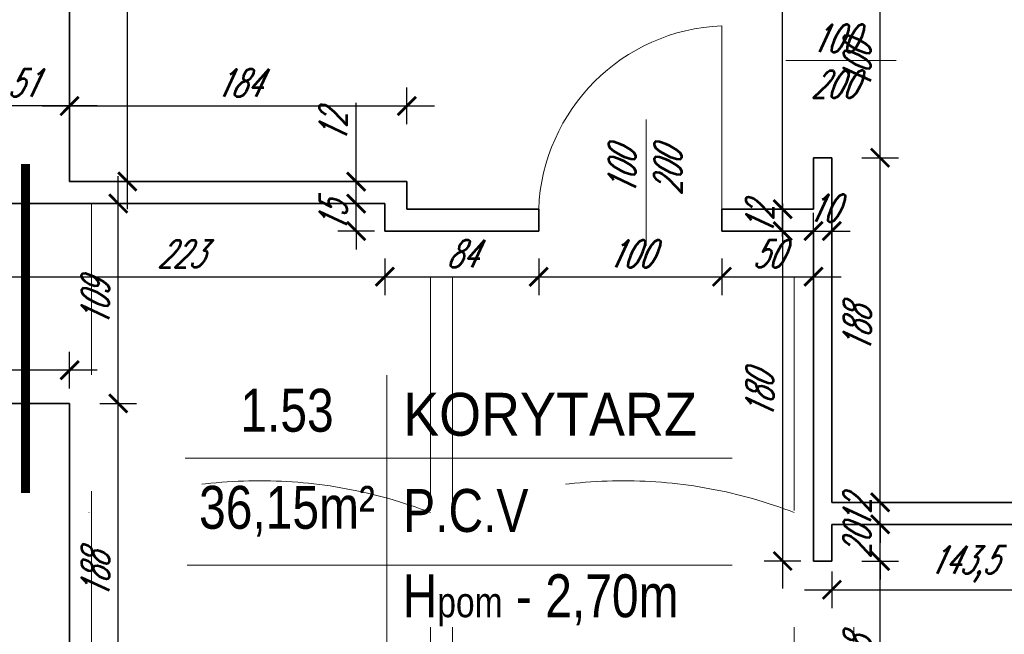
# Model space of a CAD drawing. Header units: millimetres. Extents: x 402 to 79005, y -7782 to 89952.
# Tile 170 of 256: x 24149 to 24686, y 31723 to 32058. Entities that reach past the tile are written whole.
import ezdxf

# ---------------------------------------------------------------- set-up
doc = ezdxf.new("R2010")
doc.units = ezdxf.units.MM
doc.header["$LTSCALE"] = 10
doc.linetypes.add('ACAD_ISO12W100', pattern=[21, 12, -3, 0, -3, 0, -3])
doc.linetypes.add('DASHED', pattern=[19.05, 12.7, -6.35])
doc.layers.get('0').update_dxf_attribs({"lineweight": 0})
doc.layers.get('Defpoints').update_dxf_attribs({"color": 253})
for name, color, linetype, lineweight in [('01 parter - ściany', 253, 'Continuous', 35), ('03_drzwi', 253, 'Continuous', 15), ('04-2_nad', 253, 'DASHED', 5), ('05-01_wymiary', 253, 'Continuous', 5), ('05-03_opis', 253, 'Continuous', 5), ('wymiar', 253, 'Continuous', 5)]:
    doc.layers.add(name, color=color, linetype=linetype, lineweight=lineweight)
doc.styles.add('ariel', font='ARIAL.TTF', dxfattribs={"width": 0.8})
doc.styles.add('ariel_wym', font='simplex.shx', dxfattribs={"width": 0.65, "oblique": 25})
doc.dimstyles.new('ariel 50 wnętrze', dxfattribs={"dimtxt": 15, "dimasz": 10, "dimexe": 10, "dimexo": 0, "dimgap": 5, "dimtad": 1, "dimdec": 1, "dimrnd": 0.5, "dimtxsty": 'ariel_wym', "dimblk": 'ARCHTICK', "dimcen": 2.5, "dimdle": 15, "dimazin": 0, "dimtfac": 1, "dimtdec": 1, "dimtix": 1, "dimtmove": 0, "dimatfit": 3, "dimldrblk": 'DOT', "dimfxl": 0, "dimarcsym": 0})

# ---------------------------------------------------------------- blocks, each defined once
blk = doc.blocks.new('_ArchTick')
at = {"color": 0, "linetype": 'ByBlock', "const_width": 0.15}
blk.add_lwpolyline([(-0.5, -0.5), (0.5, 0.5)], dxfattribs=at)
blk = doc.blocks.new('*D1293')
at = {"layer": '05-01_wymiary', "color": 0, "lineweight": -2}
for p, q in [((24094.68, 31795.5), (24094.68, 31863.5)), ((24104.68, 31848.5), (24084.68, 31848.5)), ((24104.68, 31810.5), (24084.68, 31810.5))]:
    blk.add_line(p, q, dxfattribs=at)
at = {"layer": 'Defpoints', "color": 0}
for p in [(24094.68, 31848.5), (24175.83, 31848.5), (24124.83, 31810.5)]:
    blk.add_point(p, dxfattribs=at)
at = {"layer": '05-01_wymiary', "color": 0, "lineweight": -2, "xscale": 10, "yscale": 10, "zscale": 10}
for p, rotation in [((24094.68, 31848.5), 90), ((24094.68, 31810.5), 270)]:
    blk.add_blockref('_ArchTick', p, dxfattribs=dict(at, rotation=rotation))
at = {"layer": '05-01_wymiary', "color": 0, "insert": (24082.18, 31829.5), "char_height": 15, "attachment_point": 5, "rotation": 90, "style": 'ariel_wym'}
blk.add_mtext('38', dxfattribs=at)
blk = doc.blocks.new('_Dot')
at = {"color": 0, "linetype": 'ByBlock', "lineweight": -2}
blk.add_line((-0.5, 0), (-1, 0), dxfattribs=at)
at = {"color": 0, "linetype": 'ByBlock', "const_width": 0.5}
blk.add_lwpolyline([(-0.25, 0, 1), (0.25, 0, 1)], format="xyb", close=True, dxfattribs=at)
blk = doc.blocks.new('*D1297')
at = {"layer": '05-01_wymiary', "color": 0, "lineweight": -2}
for p, q in [((24202.39, 31645.5), (24202.39, 31863.5)), ((24192.39, 31848.5), (24212.39, 31848.5)), ((24192.39, 31660.5), (24212.39, 31660.5))]:
    blk.add_line(p, q, dxfattribs=at)
at = {"layer": 'Defpoints', "color": 0}
for p in [(24175.83, 31848.5), (24202.39, 31848.5), (24175.83, 31660.5)]:
    blk.add_point(p, dxfattribs=at)
at = {"layer": '05-01_wymiary', "color": 0, "lineweight": -2, "xscale": 10, "yscale": 10, "zscale": 10}
for p, rotation in [((24202.39, 31848.5), 90), ((24202.39, 31660.5), 270)]:
    blk.add_blockref('_ArchTick', p, dxfattribs=dict(at, rotation=rotation))
at = {"layer": '05-01_wymiary', "color": 0, "insert": (24189.89, 31754.5), "char_height": 15, "attachment_point": 5, "rotation": 90, "style": 'ariel_wym'}
blk.add_mtext('188', dxfattribs=at)
blk = doc.blocks.new('*D1298')
at = {"layer": '05-01_wymiary', "color": 0, "lineweight": -2}
for p, q in [((24202.39, 31833.5), (24202.39, 31972.5)), ((24192.39, 31957.5), (24212.39, 31957.5)), ((24192.39, 31848.5), (24212.39, 31848.5))]:
    blk.add_line(p, q, dxfattribs=at)
at = {"layer": 'Defpoints', "color": 0}
for p in [(24175.83, 31957.5), (24202.39, 31957.5), (24175.83, 31848.5)]:
    blk.add_point(p, dxfattribs=at)
at = {"layer": '05-01_wymiary', "color": 0, "lineweight": -2, "xscale": 10, "yscale": 10, "zscale": 10}
for p, rotation in [((24202.39, 31957.5), 90), ((24202.39, 31848.5), 270)]:
    blk.add_blockref('_ArchTick', p, dxfattribs=dict(at, rotation=rotation))
at = {"layer": '05-01_wymiary', "color": 0, "insert": (24189.89, 31903), "char_height": 15, "attachment_point": 5, "rotation": 90, "style": 'ariel_wym'}
blk.add_mtext('109', dxfattribs=at)
blk = doc.blocks.new('*D1302')
at = {"layer": '05-01_wymiary', "color": 0, "lineweight": -2}
for p, q in [((24618.17, 31639.5), (24618.17, 31777.5)), ((24608.17, 31762.5), (24628.17, 31762.5)), ((24608.17, 31654.5), (24628.17, 31654.5))]:
    blk.add_line(p, q, dxfattribs=at)
at = {"layer": 'Defpoints', "color": 0}
for p in [(24591.83, 31762.5), (24618.17, 31762.5), (24591.83, 31654.5)]:
    blk.add_point(p, dxfattribs=at)
at = {"layer": '05-01_wymiary', "color": 0, "lineweight": -2, "xscale": 10, "yscale": 10, "zscale": 10}
for p, rotation in [((24618.17, 31762.5), 90), ((24618.17, 31654.5), 270)]:
    blk.add_blockref('_ArchTick', p, dxfattribs=dict(at, rotation=rotation))
at = {"layer": '05-01_wymiary', "color": 0, "insert": (24605.67, 31708.5), "char_height": 15, "attachment_point": 5, "rotation": 90, "style": 'ariel_wym'}
blk.add_mtext('108', dxfattribs=at)
blk = doc.blocks.new('*D1303')
at = {"layer": '05-01_wymiary', "color": 0, "lineweight": -2}
for p, q in [((24618.17, 31782.5), (24618.17, 31792.5)), ((24608.17, 31782.5), (24628.17, 31782.5)), ((24618.17, 31762.5), (24618.17, 31782.5)), ((24608.17, 31762.5), (24628.17, 31762.5)), ((24618.17, 31762.5), (24618.17, 31752.5))]:
    blk.add_line(p, q, dxfattribs=at)
at = {"layer": 'Defpoints', "color": 0}
for p in [(24591.83, 31782.5), (24618.17, 31782.5), (24591.83, 31762.5)]:
    blk.add_point(p, dxfattribs=at)
at = {"layer": '05-01_wymiary', "color": 0, "lineweight": -2, "xscale": 10, "yscale": 10, "zscale": 10}
for p, rotation in [((24618.17, 31782.5), 270), ((24618.17, 31762.5), 90)]:
    blk.add_blockref('_ArchTick', p, dxfattribs=dict(at, rotation=rotation))
at = {"layer": '05-01_wymiary', "color": 0, "insert": (24605.67, 31772.5), "char_height": 15, "attachment_point": 5, "rotation": 90, "style": 'ariel_wym'}
blk.add_mtext('20', dxfattribs=at)
blk = doc.blocks.new('*D1304')
at = {"layer": '05-01_wymiary', "color": 0, "lineweight": -2}
for p, q in [((24618.17, 31794.5), (24618.17, 31804.5)), ((24608.17, 31794.5), (24628.17, 31794.5)), ((24618.17, 31782.5), (24618.17, 31794.5)), ((24608.17, 31782.5), (24628.17, 31782.5)), ((24618.17, 31782.5), (24618.17, 31772.5))]:
    blk.add_line(p, q, dxfattribs=at)
at = {"layer": 'Defpoints', "color": 0}
for p in [(24591.83, 31794.5), (24618.17, 31794.5), (24591.83, 31782.5)]:
    blk.add_point(p, dxfattribs=at)
at = {"layer": '05-01_wymiary', "color": 0, "lineweight": -2, "xscale": 10, "yscale": 10, "zscale": 10}
for p, rotation in [((24618.17, 31794.5), 270), ((24618.17, 31782.5), 90)]:
    blk.add_blockref('_ArchTick', p, dxfattribs=dict(at, rotation=rotation))
at = {"layer": '05-01_wymiary', "color": 0, "insert": (24605.67, 31788.5), "char_height": 15, "attachment_point": 5, "rotation": 90, "style": 'ariel_wym'}
blk.add_mtext('12', dxfattribs=at)
blk = doc.blocks.new('*D1305')
at = {"layer": '05-01_wymiary', "color": 0, "lineweight": -2}
for p, q in [((24618.17, 31779.5), (24618.17, 31997.5)), ((24608.17, 31982.5), (24628.17, 31982.5)), ((24608.17, 31794.5), (24628.17, 31794.5))]:
    blk.add_line(p, q, dxfattribs=at)
at = {"layer": 'Defpoints', "color": 0}
for p in [(24591.83, 31982.5), (24618.17, 31982.5), (24591.83, 31794.5)]:
    blk.add_point(p, dxfattribs=at)
at = {"layer": '05-01_wymiary', "color": 0, "lineweight": -2, "xscale": 10, "yscale": 10, "zscale": 10}
for p, rotation in [((24618.17, 31982.5), 90), ((24618.17, 31794.5), 270)]:
    blk.add_blockref('_ArchTick', p, dxfattribs=dict(at, rotation=rotation))
at = {"layer": '05-01_wymiary', "color": 0, "insert": (24605.67, 31888.5), "char_height": 15, "attachment_point": 5, "rotation": 90, "style": 'ariel_wym'}
blk.add_mtext('188', dxfattribs=at)
blk = doc.blocks.new('*D1306')
at = {"layer": '05-01_wymiary', "color": 0, "lineweight": -2}
for p, q in [((24618.17, 31967.5), (24618.17, 32097.5)), ((24608.17, 32082.5), (24628.17, 32082.5)), ((24608.17, 31982.5), (24628.17, 31982.5))]:
    blk.add_line(p, q, dxfattribs=at)
at = {"layer": 'Defpoints', "color": 0}
for p in [(24591.83, 32082.5), (24618.17, 32082.5), (24591.83, 31982.5)]:
    blk.add_point(p, dxfattribs=at)
at = {"layer": '05-01_wymiary', "color": 0, "lineweight": -2, "xscale": 10, "yscale": 10, "zscale": 10}
for p, rotation in [((24618.17, 32082.5), 90), ((24618.17, 31982.5), 270)]:
    blk.add_blockref('_ArchTick', p, dxfattribs=dict(at, rotation=rotation))
at = {"layer": '05-01_wymiary', "color": 0, "insert": (24605.67, 32032.5), "char_height": 15, "attachment_point": 5, "rotation": 90, "style": 'ariel_wym'}
blk.add_mtext('100', dxfattribs=at)
blk = doc.blocks.new('*D1308')
at = {"layer": '05-01_wymiary', "color": 0, "lineweight": -2}
for p, q in [((24591.83, 31756.8), (24591.83, 31736.8)), ((24735.13, 31756.8), (24735.13, 31736.8)), ((24576.83, 31746.8), (24750.13, 31746.8))]:
    blk.add_line(p, q, dxfattribs=at)
at = {"layer": 'Defpoints', "color": 0}
for p in [(24591.83, 31782.5), (24735.13, 31782.5), (24735.13, 31746.8)]:
    blk.add_point(p, dxfattribs=at)
at = {"layer": '05-01_wymiary', "color": 0, "lineweight": -2, "xscale": 10, "yscale": 10, "zscale": 10, "rotation": 180}
blk.add_blockref('_ArchTick', (24591.83, 31746.8), dxfattribs=at)
at = {"layer": '05-01_wymiary', "color": 0, "lineweight": -2, "xscale": 10, "yscale": 10, "zscale": 10}
blk.add_blockref('_ArchTick', (24735.13, 31746.8), dxfattribs=at)
at = {"layer": '05-01_wymiary', "color": 0, "insert": (24663.48, 31760.73), "char_height": 15, "attachment_point": 5, "style": 'ariel_wym'}
blk.add_mtext('143,5', dxfattribs=at)
blk = doc.blocks.new('*D1339')
at = {"layer": '05-01_wymiary', "color": 0, "lineweight": -2}
for p, q in [((24124.83, 31927.58), (24124.83, 31907.58)), ((24347.83, 31927.58), (24347.83, 31907.58)), ((24109.83, 31917.58), (24362.83, 31917.58))]:
    blk.add_line(p, q, dxfattribs=at)
at = {"layer": 'Defpoints', "color": 0}
for p in [(24124.83, 31957.5), (24347.83, 31957.5), (24347.83, 31917.58)]:
    blk.add_point(p, dxfattribs=at)
at = {"layer": '05-01_wymiary', "color": 0, "lineweight": -2, "xscale": 10, "yscale": 10, "zscale": 10, "rotation": 180}
blk.add_blockref('_ArchTick', (24124.83, 31917.58), dxfattribs=at)
at = {"layer": '05-01_wymiary', "color": 0, "lineweight": -2, "xscale": 10, "yscale": 10, "zscale": 10}
blk.add_blockref('_ArchTick', (24347.83, 31917.58), dxfattribs=at)
at = {"layer": '05-01_wymiary', "color": 0, "insert": (24236.33, 31930.08), "char_height": 15, "attachment_point": 5, "style": 'ariel_wym'}
blk.add_mtext('223', dxfattribs=at)
blk = doc.blocks.new('*D1340')
at = {"layer": '05-01_wymiary', "color": 0, "lineweight": -2}
for p, q in [((24347.83, 31927.58), (24347.83, 31907.58)), ((24431.83, 31927.58), (24431.83, 31907.58)), ((24332.83, 31917.58), (24446.83, 31917.58))]:
    blk.add_line(p, q, dxfattribs=at)
at = {"layer": 'Defpoints', "color": 0}
for p in [(24347.83, 31957.5), (24431.83, 31942.5), (24431.83, 31917.58)]:
    blk.add_point(p, dxfattribs=at)
at = {"layer": '05-01_wymiary', "color": 0, "lineweight": -2, "xscale": 10, "yscale": 10, "zscale": 10, "rotation": 180}
blk.add_blockref('_ArchTick', (24347.83, 31917.58), dxfattribs=at)
at = {"layer": '05-01_wymiary', "color": 0, "lineweight": -2, "xscale": 10, "yscale": 10, "zscale": 10}
blk.add_blockref('_ArchTick', (24431.83, 31917.58), dxfattribs=at)
at = {"layer": '05-01_wymiary', "color": 0, "insert": (24389.83, 31930.08), "char_height": 15, "attachment_point": 5, "style": 'ariel_wym'}
blk.add_mtext('84', dxfattribs=at)
blk = doc.blocks.new('*D1341')
at = {"layer": '05-01_wymiary', "color": 0, "lineweight": -2}
for p, q in [((24431.83, 31927.58), (24431.83, 31907.58)), ((24531.83, 31927.58), (24531.83, 31907.58)), ((24416.83, 31917.58), (24546.83, 31917.58))]:
    blk.add_line(p, q, dxfattribs=at)
at = {"layer": 'Defpoints', "color": 0}
for p in [(24431.83, 31942.5), (24531.83, 31942.5), (24531.83, 31917.58)]:
    blk.add_point(p, dxfattribs=at)
at = {"layer": '05-01_wymiary', "color": 0, "lineweight": -2, "xscale": 10, "yscale": 10, "zscale": 10, "rotation": 180}
blk.add_blockref('_ArchTick', (24431.83, 31917.58), dxfattribs=at)
at = {"layer": '05-01_wymiary', "color": 0, "lineweight": -2, "xscale": 10, "yscale": 10, "zscale": 10}
blk.add_blockref('_ArchTick', (24531.83, 31917.58), dxfattribs=at)
at = {"layer": '05-01_wymiary', "color": 0, "insert": (24481.83, 31930.08), "char_height": 15, "attachment_point": 5, "style": 'ariel_wym'}
blk.add_mtext('100', dxfattribs=at)
blk = doc.blocks.new('*D1342')
at = {"layer": '05-01_wymiary', "color": 0, "lineweight": -2}
for p, q in [((24531.83, 31927.58), (24531.83, 31907.58)), ((24581.83, 31927.58), (24581.83, 31907.58)), ((24516.83, 31917.58), (24596.83, 31917.58))]:
    blk.add_line(p, q, dxfattribs=at)
at = {"layer": 'Defpoints', "color": 0}
for p in [(24531.83, 31942.5), (24581.83, 31942.5), (24581.83, 31917.58)]:
    blk.add_point(p, dxfattribs=at)
at = {"layer": '05-01_wymiary', "color": 0, "lineweight": -2, "xscale": 10, "yscale": 10, "zscale": 10, "rotation": 180}
blk.add_blockref('_ArchTick', (24531.83, 31917.58), dxfattribs=at)
at = {"layer": '05-01_wymiary', "color": 0, "lineweight": -2, "xscale": 10, "yscale": 10, "zscale": 10}
blk.add_blockref('_ArchTick', (24581.83, 31917.58), dxfattribs=at)
at = {"layer": '05-01_wymiary', "color": 0, "insert": (24556.83, 31930.08), "char_height": 15, "attachment_point": 5, "style": 'ariel_wym'}
blk.add_mtext('50', dxfattribs=at)
blk = doc.blocks.new('*D1343')
at = {"layer": '05-01_wymiary', "color": 0, "lineweight": -2}
for p, q in [((24581.83, 31942.5), (24581.83, 31952.5)), ((24591.83, 31942.5), (24591.83, 31952.5)), ((24581.83, 31942.5), (24571.83, 31942.5)), ((24581.83, 31942.5), (24591.83, 31942.5)), ((24591.83, 31942.5), (24601.83, 31942.5))]:
    blk.add_line(p, q, dxfattribs=at)
at = {"layer": 'Defpoints', "color": 0}
for p in [(24581.83, 31942.5), (24591.83, 31942.5), (24591.83, 31942.5)]:
    blk.add_point(p, dxfattribs=at)
at = {"layer": '05-01_wymiary', "color": 0, "lineweight": -2, "xscale": 10, "yscale": 10, "zscale": 10}
blk.add_blockref('_ArchTick', (24581.83, 31942.5), dxfattribs=at)
at = {"layer": '05-01_wymiary', "color": 0, "lineweight": -2, "xscale": 10, "yscale": 10, "zscale": 10, "rotation": 180}
blk.add_blockref('_ArchTick', (24591.83, 31942.5), dxfattribs=at)
at = {"layer": '05-01_wymiary', "color": 0, "insert": (24586.83, 31955), "char_height": 15, "attachment_point": 5, "style": 'ariel_wym'}
blk.add_mtext('10', dxfattribs=at)
blk = doc.blocks.new('*D1344')
at = {"layer": '05-01_wymiary', "color": 0, "lineweight": -2}
for p, q in [((24564.98, 31957.5), (24564.98, 31747.5)), ((24574.98, 31942.5), (24554.98, 31942.5)), ((24574.98, 31762.5), (24554.98, 31762.5))]:
    blk.add_line(p, q, dxfattribs=at)
at = {"layer": 'Defpoints', "color": 0}
for p in [(24581.83, 31942.5), (24564.98, 31762.5), (24581.83, 31762.5)]:
    blk.add_point(p, dxfattribs=at)
at = {"layer": '05-01_wymiary', "color": 0, "lineweight": -2, "xscale": 10, "yscale": 10, "zscale": 10}
for p, rotation in [((24564.98, 31942.5), 90), ((24564.98, 31762.5), 270)]:
    blk.add_blockref('_ArchTick', p, dxfattribs=dict(at, rotation=rotation))
at = {"layer": '05-01_wymiary', "color": 0, "insert": (24552.48, 31852.5), "char_height": 15, "attachment_point": 5, "rotation": 90, "style": 'ariel_wym'}
blk.add_mtext('180', dxfattribs=at)
blk = doc.blocks.new('*D1345')
at = {"layer": '05-01_wymiary', "color": 0, "lineweight": -2}
for p, q in [((24564.98, 31954.5), (24564.98, 31964.5)), ((24574.98, 31954.5), (24554.98, 31954.5)), ((24564.98, 31942.5), (24564.98, 31954.5)), ((24574.98, 31942.5), (24554.98, 31942.5)), ((24564.98, 31942.5), (24564.98, 31932.5))]:
    blk.add_line(p, q, dxfattribs=at)
at = {"layer": 'Defpoints', "color": 0}
for p in [(24564.98, 31954.5), (24581.83, 31954.5), (24581.83, 31942.5)]:
    blk.add_point(p, dxfattribs=at)
at = {"layer": '05-01_wymiary', "color": 0, "lineweight": -2, "xscale": 10, "yscale": 10, "zscale": 10}
for p, rotation in [((24564.98, 31954.5), 270), ((24564.98, 31942.5), 90)]:
    blk.add_blockref('_ArchTick', p, dxfattribs=dict(at, rotation=rotation))
at = {"layer": '05-01_wymiary', "color": 0, "insert": (24552.48, 31948.5), "char_height": 15, "attachment_point": 5, "rotation": 90, "style": 'ariel_wym'}
blk.add_mtext('12', dxfattribs=at)
blk = doc.blocks.new('*D1346')
at = {"layer": '05-01_wymiary', "color": 0, "lineweight": -2}
for p, q in [((24564.98, 31939.5), (24564.98, 32359.5)), ((24574.98, 32344.5), (24554.98, 32344.5)), ((24574.98, 31954.5), (24554.98, 31954.5))]:
    blk.add_line(p, q, dxfattribs=at)
at = {"layer": 'Defpoints', "color": 0}
for p in [(24564.98, 32344.5), (24581.83, 32344.5), (24581.83, 31954.5)]:
    blk.add_point(p, dxfattribs=at)
at = {"layer": '05-01_wymiary', "color": 0, "lineweight": -2, "xscale": 10, "yscale": 10, "zscale": 10}
for p, rotation in [((24564.98, 32344.5), 90), ((24564.98, 31954.5), 270)]:
    blk.add_blockref('_ArchTick', p, dxfattribs=dict(at, rotation=rotation))
at = {"layer": '05-01_wymiary', "color": 0, "insert": (24552.48, 32149.5), "char_height": 15, "attachment_point": 5, "rotation": 90, "style": 'ariel_wym'}
blk.add_mtext('390', dxfattribs=at)
blk = doc.blocks.new('*D1351')
at = {"layer": '05-01_wymiary', "color": 0, "lineweight": -2}
for p, q in [((24124.83, 31972.5), (24124.83, 31982.5)), ((24134.83, 31972.5), (24114.83, 31972.5)), ((24124.83, 31972.5), (24124.83, 31957.5)), ((24134.83, 31957.5), (24114.83, 31957.5)), ((24124.83, 31957.5), (24124.83, 31947.5))]:
    blk.add_line(p, q, dxfattribs=at)
at = {"layer": 'Defpoints', "color": 0}
for p in [(24145.02, 31972.5), (24124.83, 31957.5), (24168.08, 31957.5)]:
    blk.add_point(p, dxfattribs=at)
at = {"layer": '05-01_wymiary', "color": 0, "lineweight": -2, "xscale": 10, "yscale": 10, "zscale": 10}
for p, rotation in [((24124.83, 31972.5), 270), ((24124.83, 31957.5), 90)]:
    blk.add_blockref('_ArchTick', p, dxfattribs=dict(at, rotation=rotation))
at = {"layer": '05-01_wymiary', "color": 0, "insert": (24112.33, 31965), "char_height": 15, "attachment_point": 5, "rotation": 90, "style": 'ariel_wym'}
blk.add_mtext('15', dxfattribs=at)
blk = doc.blocks.new('*D1353')
at = {"layer": '05-01_wymiary', "color": 0, "lineweight": -2}
for p, q in [((24332.21, 31957.5), (24332.21, 31967.5)), ((24342.21, 31957.5), (24322.21, 31957.5)), ((24332.21, 31942.5), (24332.21, 31957.5)), ((24342.21, 31942.5), (24322.21, 31942.5)), ((24332.21, 31942.5), (24332.21, 31932.5))]:
    blk.add_line(p, q, dxfattribs=at)
at = {"layer": 'Defpoints', "color": 0}
for p in [(24332.21, 31957.5), (24347.83, 31957.5), (24347.83, 31942.5)]:
    blk.add_point(p, dxfattribs=at)
at = {"layer": '05-01_wymiary', "color": 0, "lineweight": -2, "xscale": 10, "yscale": 10, "zscale": 10}
for p, rotation in [((24332.21, 31957.5), 270), ((24332.21, 31942.5), 90)]:
    blk.add_blockref('_ArchTick', p, dxfattribs=dict(at, rotation=rotation))
at = {"layer": '05-01_wymiary', "color": 0, "insert": (24319.71, 31950), "char_height": 15, "attachment_point": 5, "rotation": 90, "style": 'ariel_wym'}
blk.add_mtext('15', dxfattribs=at)
blk = doc.blocks.new('*D1354')
at = {"layer": '05-01_wymiary', "color": 0, "lineweight": -2}
for p, q in [((24332.21, 31969.5), (24332.21, 32012.52)), ((24332.21, 31942.5), (24332.21, 31984.5)), ((24342.21, 31969.5), (24322.21, 31969.5)), ((24342.21, 31957.5), (24322.21, 31957.5))]:
    blk.add_line(p, q, dxfattribs=at)
at = {"layer": 'Defpoints', "color": 0}
for p in [(24332.21, 31969.5), (24359.93, 31969.5), (24347.83, 31957.5)]:
    blk.add_point(p, dxfattribs=at)
at = {"layer": '05-01_wymiary', "color": 0, "lineweight": -2, "xscale": 10, "yscale": 10, "zscale": 10}
for p, rotation in [((24332.21, 31969.5), 90), ((24332.21, 31957.5), 270)]:
    blk.add_blockref('_ArchTick', p, dxfattribs=dict(at, rotation=rotation))
at = {"layer": '05-01_wymiary', "color": 0, "insert": (24319.71, 31999.02), "char_height": 15, "attachment_point": 5, "rotation": 90, "style": 'ariel_wym'}
blk.add_mtext('12', dxfattribs=at)
blk = doc.blocks.new('*D1355')
at = {"layer": '05-01_wymiary', "color": 0, "lineweight": -2}
for p, q in [((24175.83, 32000.74), (24175.83, 32020.74)), ((24359.93, 32000.74), (24359.93, 32020.74)), ((24160.83, 32010.74), (24374.93, 32010.74))]:
    blk.add_line(p, q, dxfattribs=at)
at = {"layer": 'Defpoints', "color": 0}
for p in [(24359.93, 32010.74), (24175.83, 31969.5), (24359.93, 31969.5)]:
    blk.add_point(p, dxfattribs=at)
at = {"layer": '05-01_wymiary', "color": 0, "lineweight": -2, "xscale": 10, "yscale": 10, "zscale": 10, "rotation": 180}
blk.add_blockref('_ArchTick', (24175.83, 32010.74), dxfattribs=at)
at = {"layer": '05-01_wymiary', "color": 0, "lineweight": -2, "xscale": 10, "yscale": 10, "zscale": 10}
blk.add_blockref('_ArchTick', (24359.93, 32010.74), dxfattribs=at)
at = {"layer": '05-01_wymiary', "color": 0, "insert": (24267.88, 32023.24), "char_height": 15, "attachment_point": 5, "style": 'ariel_wym'}
blk.add_mtext('184', dxfattribs=at)
blk = doc.blocks.new('*D1356')
at = {"layer": '05-01_wymiary', "color": 0, "lineweight": -2}
for p, q in [((24207.37, 31954.5), (24207.37, 32359.5)), ((24197.37, 32344.5), (24217.37, 32344.5)), ((24197.37, 31969.5), (24217.37, 31969.5))]:
    blk.add_line(p, q, dxfattribs=at)
at = {"layer": 'Defpoints', "color": 0}
for p in [(24175.83, 32344.5), (24207.37, 32344.5), (24175.83, 31969.5)]:
    blk.add_point(p, dxfattribs=at)
at = {"layer": '05-01_wymiary', "color": 0, "lineweight": -2, "xscale": 10, "yscale": 10, "zscale": 10}
for p, rotation in [((24207.37, 32344.5), 90), ((24207.37, 31969.5), 270)]:
    blk.add_blockref('_ArchTick', p, dxfattribs=dict(at, rotation=rotation))
at = {"layer": '05-01_wymiary', "color": 0, "insert": (24194.87, 32157), "char_height": 15, "attachment_point": 5, "rotation": 90, "style": 'ariel_wym'}
blk.add_mtext('375', dxfattribs=at)
blk = doc.blocks.new('*D1358')
at = {"layer": '05-01_wymiary', "color": 0, "lineweight": -2}
for p, q in [((24124.83, 32000.74), (24124.83, 32020.74)), ((24175.83, 32000.74), (24175.83, 32020.74)), ((24190.83, 32010.74), (24109.83, 32010.74))]:
    blk.add_line(p, q, dxfattribs=at)
at = {"layer": 'Defpoints', "color": 0}
for p in [(24124.83, 32010.74), (24124.83, 31984.5), (24175.83, 31969.5)]:
    blk.add_point(p, dxfattribs=at)
at = {"layer": '05-01_wymiary', "color": 0, "lineweight": -2, "xscale": 10, "yscale": 10, "zscale": 10, "rotation": 180}
blk.add_blockref('_ArchTick', (24124.83, 32010.74), dxfattribs=at)
at = {"layer": '05-01_wymiary', "color": 0, "lineweight": -2, "xscale": 10, "yscale": 10, "zscale": 10}
blk.add_blockref('_ArchTick', (24175.83, 32010.74), dxfattribs=at)
at = {"layer": '05-01_wymiary', "color": 0, "insert": (24150.33, 32023.24), "char_height": 15, "attachment_point": 5, "style": 'ariel_wym'}
blk.add_mtext('51', dxfattribs=at)
blk = doc.blocks.new('*D1366')
at = {"layer": '05-01_wymiary', "color": 0, "lineweight": -2}
for p, q in [((23692.83, 31856.65), (23692.83, 31876.65)), ((24175.83, 31856.65), (24175.83, 31876.65)), ((24190.83, 31866.65), (23677.83, 31866.65))]:
    blk.add_line(p, q, dxfattribs=at)
at = {"layer": 'Defpoints', "color": 0}
for p in [(23692.83, 31866.65), (23692.83, 31848.5), (24175.83, 31848.5)]:
    blk.add_point(p, dxfattribs=at)
at = {"layer": '05-01_wymiary', "color": 0, "lineweight": -2, "xscale": 10, "yscale": 10, "zscale": 10, "rotation": 180}
blk.add_blockref('_ArchTick', (23692.83, 31866.65), dxfattribs=at)
at = {"layer": '05-01_wymiary', "color": 0, "lineweight": -2, "xscale": 10, "yscale": 10, "zscale": 10}
blk.add_blockref('_ArchTick', (24175.83, 31866.65), dxfattribs=at)
at = {"layer": '05-01_wymiary', "color": 0, "insert": (23934.33, 31879.15), "char_height": 15, "attachment_point": 5, "style": 'ariel_wym'}
blk.add_mtext('483', dxfattribs=at)

msp = doc.modelspace()

# ---------------------------------------------------------------- linework, layer by layer
at = {"layer": '01 parter - ściany'}
for p, q in [((24175.83, 32344.5), (24175.83, 31969.5)), ((24581.83, 31954.5), (24581.83, 31982.5)), ((24581.83, 31982.5), (24591.83, 31982.5)), ((24591.83, 31982.5), (24591.83, 31794.5)), ((24175.83, 31969.5), (24347.93, 31969.5)), ((24347.93, 31969.5), (24359.93, 31969.5)), ((24359.93, 31969.5), (24359.93, 31954.5)), ((24124.83, 31957.5), (24175.83, 31957.5)), ((24175.83, 31957.5), (24347.83, 31957.5)), ((24347.83, 31957.5), (24347.83, 31942.5)), ((24431.83, 31954.5), (24359.93, 31954.5)), ((24431.83, 31954.5), (24431.83, 31942.5)), ((24581.83, 31954.5), (24531.83, 31954.5)), ((24531.83, 31954.5), (24531.83, 31942.5)), ((24347.83, 31942.5), (24431.83, 31942.5)), ((24531.83, 31942.5), (24581.83, 31942.5)), ((24581.83, 31762.5), (24581.83, 31942.5)), ((24175.83, 31848.5), (23692.83, 31848.5)), ((24175.83, 31681), (24175.83, 31848.5)), ((24591.83, 31794.5), (24736.74, 31794.5)), ((24591.83, 31782.5), (24735.13, 31782.5)), ((24591.83, 31782.5), (24591.83, 31762.5)), ((24591.83, 31762.5), (24581.83, 31762.5))]:
    msp.add_line(p, q, dxfattribs=at)
at = {"layer": '03_drzwi'}
for p, q in [((24531.83, 32054.5), (24531.83, 31954.5)), ((24626.94, 32035.5), (24566.67, 32035.47)), ((24490.56, 32003.34), (24490.57, 31934.46))]:
    msp.add_line(p, q, dxfattribs=at)
msp.add_arc((24536.06, 31950.28), 104.31, 92.3204, 177.6796, dxfattribs=at)
at = {"layer": '04-2_nad'}
for p, q in [((24187.83, 31673.55), (24187.83, 31957.5)), ((24372.83, 31599.5), (24372.83, 31942.5)), ((24384.83, 31599.5), (24384.83, 31942.5)), ((24571.33, 31599.5), (24571.33, 31942.5)), ((24603.83, 31599.5), (24603.83, 31782.5))]:
    msp.add_line(p, q, dxfattribs=at)
for centre in [(24279.58, 31546.79), (24478.08, 31546.79)]:
    msp.add_arc(centre, 259.5, 68.9403, 111.0597, dxfattribs=at)
at = {"layer": '05-03_opis'}
for p, q in [((24348.94, 31863.81), (24348.94, 31715.7)), ((24238.9, 31818.52), (24537.48, 31818.52)), ((24240.02, 31760.16), (24537.48, 31760.16))]:
    msp.add_line(p, q, dxfattribs=at)
at = {"layer": '05-03_opis', "linetype": 'ACAD_ISO12W100', "ltscale": 5, "const_width": 5}
msp.add_lwpolyline([(24151.76, 31799.53), (24151.76, 31979.14)], dxfattribs=at)
at = {"layer": 'wymiar'}
msp.add_line((24591.83, 31762.5), (24581.83, 31762.5), dxfattribs=at)

# ---------------------------------------------------------------- texts
at = {"layer": '03_drzwi', "char_height": 15, "width": 160.5905, "attachment_point": 1, "style": 'ariel_wym'}
for insert, rotation in [((24580.48, 32055.13), 359.9915), ((24469.91, 31962.11), 90)]:
    msp.add_mtext('100\\P200', dxfattribs=dict(at, insert=insert, rotation=rotation))
at = {"layer": '05-03_opis', "char_height": 23.4234, "style": 'ariel'}
for s, insert, width, attachment_point in [('{\\fArial|b0|i0|c238|p34;1.53}', (24294.48, 31844.58), 108.9126, 5), ('\\W0.9;{\\fArial|b0|i0|c238|p34;KORYTARZ}', (24357.85, 31842.39), 356.6375, 4), ('{\\fArial|b0|i0|c238|p34;36,15m²}', (24294.48, 31789.61), 108.9126, 5), ('{\\fArial|b0|i0|c238|p34;P.C.V}', (24357.88, 31789.89), 322.789, 4), ('{\\fArial|b0|i0|c238|p34; H\\H0.7x;pom\\H1.429x; - 2,70m}', (24350.32, 31741.07), 322.789, 4)]:
    msp.add_mtext(s, dxfattribs=dict(at, insert=insert, width=width, attachment_point=attachment_point))

# ---------------------------------------------------------------- dimensions: what is measured, and where the dimension line sits
at = {"layer": '05-01_wymiary'}
for base, p1, p2, picture, middle in [((24207.37, 32344.5), (24175.83, 31969.5), (24175.83, 32344.5), '*D1356', (24194.87, 32157)), ((24332.21, 31957.5), (24347.83, 31942.5), (24347.83, 31957.5), '*D1353', (24319.71, 31950)), ((24564.98, 31762.5), (24581.83, 31942.5), (24581.83, 31762.5), '*D1344', (24552.48, 31852.5))]:
    dim = msp.add_linear_dim(base=base, p1=p1, p2=p2, angle=90, dimstyle='ariel 50 wnętrze', dxfattribs=at)
    dim.commit()
    dim.dimension.update_dxf_attribs({"geometry": picture, "text_midpoint": middle})
for base, p1, p2, picture, middle in [((24564.98, 32344.5), (24581.83, 31954.5), (24581.83, 32344.5), '*D1346', (24552.48, 32149.5)), ((24618.17, 32082.5), (24591.83, 31982.5), (24591.83, 32082.5), '*D1306', (24605.67, 32032.5)), ((24618.17, 31982.5), (24591.83, 31794.5), (24591.83, 31982.5), '*D1305', (24605.67, 31888.5)), ((24124.83, 31957.5), (24145.02, 31972.5), (24168.08, 31957.5), '*D1351', (24112.33, 31965)), ((24202.39, 31957.5), (24175.83, 31848.5), (24175.83, 31957.5), '*D1298', (24189.89, 31903)), ((24564.98, 31954.5), (24581.83, 31942.5), (24581.83, 31954.5), '*D1345', (24552.48, 31948.5)), ((24094.68, 31848.5), (24124.83, 31810.5), (24175.83, 31848.5), '*D1293', (24082.18, 31829.5)), ((24202.39, 31848.5), (24175.83, 31660.5), (24175.83, 31848.5), '*D1297', (24189.89, 31754.5)), ((24618.17, 31794.5), (24591.83, 31782.5), (24591.83, 31794.5), '*D1304', (24605.67, 31788.5)), ((24618.17, 31782.5), (24591.83, 31762.5), (24591.83, 31782.5), '*D1303', (24605.67, 31772.5)), ((24618.17, 31762.5), (24591.83, 31654.5), (24591.83, 31762.5), '*D1302', (24605.67, 31708.5))]:
    dim = msp.add_linear_dim(base=base, p1=p1, p2=p2, angle=90, dimstyle='ariel 50 wnętrze', override={"dimtmove": 1}, dxfattribs=at)
    dim.commit()
    dim.dimension.update_dxf_attribs({"geometry": picture, "text_midpoint": middle})
for base, p1, p2, picture, middle in [((24124.83, 32010.74), (24175.83, 31969.5), (24124.83, 31984.5), '*D1358', (24150.33, 32023.24)), ((24591.83, 31942.5), (24581.83, 31942.5), (24591.83, 31942.5), '*D1343', (24586.83, 31955)), ((24431.83, 31917.58), (24347.83, 31957.5), (24431.83, 31942.5), '*D1340', (24389.83, 31930.08)), ((24531.83, 31917.58), (24431.83, 31942.5), (24531.83, 31942.5), '*D1341', (24481.83, 31930.08)), ((24581.83, 31917.58), (24531.83, 31942.5), (24581.83, 31942.5), '*D1342', (24556.83, 31930.08))]:
    dim = msp.add_linear_dim(base=base, p1=p1, p2=p2, dimstyle='ariel 50 wnętrze', override={"dimtmove": 1}, dxfattribs=at)
    dim.commit()
    dim.dimension.update_dxf_attribs({"geometry": picture, "text_midpoint": middle})
for base, p1, p2, picture, middle in [((24359.93, 32010.74), (24175.83, 31969.5), (24359.93, 31969.5), '*D1355', (24267.88, 32023.24)), ((24347.83, 31917.58), (24124.83, 31957.5), (24347.83, 31957.5), '*D1339', (24236.33, 31930.08)), ((23692.83, 31866.65), (24175.83, 31848.5), (23692.83, 31848.5), '*D1366', (23934.33, 31879.15)), ((24735.13, 31746.8), (24591.83, 31782.5), (24735.13, 31782.5), '*D1308', (24663.48, 31760.73))]:
    dim = msp.add_linear_dim(base=base, p1=p1, p2=p2, dimstyle='ariel 50 wnętrze', dxfattribs=at)
    dim.commit()
    dim.dimension.update_dxf_attribs({"geometry": picture, "text_midpoint": middle})
dim = msp.add_linear_dim(base=(24332.21, 31969.5), p1=(24347.83, 31957.5), p2=(24359.93, 31969.5), angle=90, dimstyle='ariel 50 wnętrze', override={"dimtmove": 1}, dxfattribs=at)
dim.commit()
dim.dimension.update_dxf_attribs({"geometry": '*D1354', "text_midpoint": (24332.21, 31999.02), "dimtype": 160})

doc.saveas('drawing.dxf')
